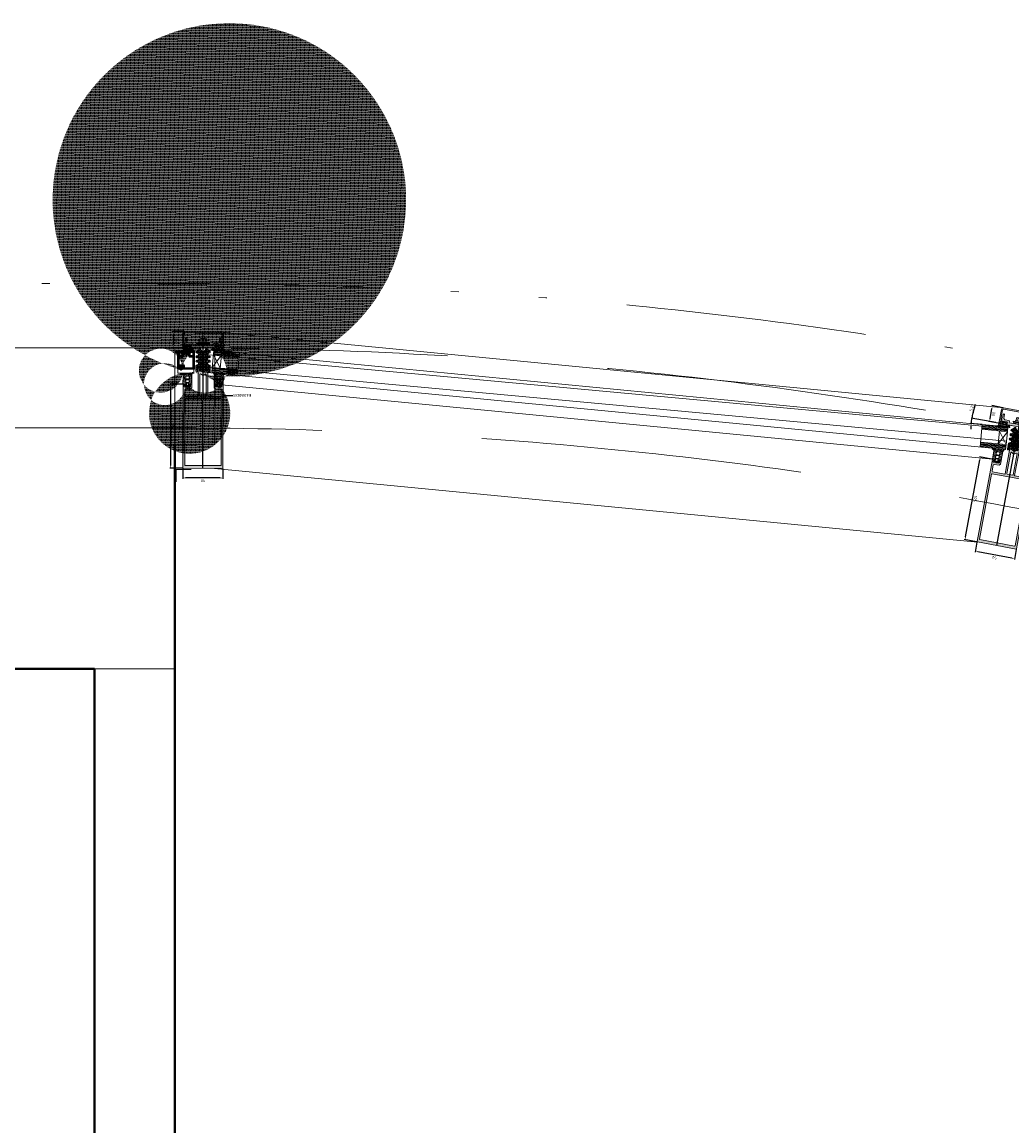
# Model space of a CAD drawing. Header units: metres. Extents: x -115250 to 1551995, y -140807 to 374743.
# Tile 85 of 205: x 111086 to 112320, y 79089 to 80466. Entities that reach past the tile are written whole.
import ezdxf
from ezdxf.enums import TextEntityAlignment as Align

# ---------------------------------------------------------------- set-up
doc = ezdxf.new("R2010")
doc.units = ezdxf.units.M
doc.header["$LTSCALE"] = 100
doc.header["$PDMODE"] = 3
doc.header["$PDSIZE"] = 150
for name, pattern in [('0103aDVOJČERCHOVANÁ', [6.2, 3, -1, 0.1, -1, 0.1, -1]), ('DIVIDE', [5.3, 2, -1, 0.15, -1, 0.15, -1]), ('{ Wide Dash }', [12, 4, -2, 4, -2])]:
    doc.linetypes.add(name, pattern=pattern)
doc.layers.get('Defpoints').update_dxf_attribs({"lineweight": 9})
for name, color, linetype, lineweight in [('010-pomocna', 30, 'Continuous', 15), ('910-dvere', 7, 'Continuous', 15), ('910-tenka', 4, 'Continuous', 15), ('910-tlusta', 6, 'Continuous', 40), ('MB-inne', 251, 'Continuous', 9), ('MB-kreskowanie', 251, 'Continuous', 9), ('MB-profile', 7, 'Continuous', 9), ('MB-szyby', 251, 'Continuous', 9), ('MB-urwania', 251, 'DIVIDE', 9), ('MB-uszczelki_tworzywa', 251, 'Continuous', 9)]:
    doc.layers.add(name, color=color, linetype=linetype, lineweight=lineweight)
doc.layers.add('910-srafa', color=8, linetype='Continuous', lineweight=9, transparency=0.5)
doc.styles.add('ARIALCE', font='arial.ttf', dxfattribs={"width": 0.8})
doc.styles.get("Standard").update_dxf_attribs({"font": 'isocpeur.ttf'})
doc.dimstyles.new('AM_ISO$0', dxfattribs={"dimtxt": 3.5, "dimasz": 3.5, "dimexe": 1, "dimexo": 1, "dimgap": 1.5, "dimtad": 1, "dimdsep": 46, "dimtxsty": 'Standard', "dimcen": 0, "dimclrd": 256, "dimclre": 256, "dimclrt": 256, "dimadec": 0, "dimazin": 2, "dimtp": 0.1, "dimtm": 0.1, "dimtfac": 0.71, "dimtmove": 0, "dimatfit": 3, "dimfxl": 1, "dimlwd": -1, "dimlwe": -1, "dimarcsym": 1})
doc.dimstyles.new('AM_ISO$2', dxfattribs={"dimtxt": 3.5, "dimasz": 3.5, "dimexe": 1, "dimexo": 1, "dimgap": 1.5, "dimtad": 1, "dimdsep": 46, "dimtxsty": 'Standard', "dimcen": 0, "dimclrd": 256, "dimclre": 256, "dimclrt": 256, "dimadec": 0, "dimazin": 2, "dimtp": 0.1, "dimtm": 0.1, "dimtfac": 0.71, "dimtmove": 0, "dimatfit": 3, "dimfxl": 1, "dimlwd": -1, "dimlwe": -1, "dimarcsym": 1})

# ---------------------------------------------------------------- blocks, each defined once
blk = doc.blocks.new('K430483X')
at = {"layer": 'MB-kreskowanie'}
h = blk.add_hatch(color=0, dxfattribs=at)
h.paths.add_polyline_path([(-24.5, 0, 0.414214), (-25, -0.5), (-25, -104.7), (-24.7, -105), (-22.5, -105), (-22, -104.5), (-22, -104), (-23.5, -104), (-23.5, -102), (-23, -101.5), (-19.8, -101.5), (-19.5, -101.2), (-19.2, -101.5), (-16, -101.5), (-15.5, -102), (-15.5, -104), (-17, -104), (-17, -104.5), (-16.5, -105), (-14.3, -105), (-14, -104.7), (-14, -100.5), (-15.5, -99), (-21.6, -99), (-22.6, -98), (-22.6, -90), (-22.1, -89.5), (-6.5, -89.5), (-6, -90), (-6, -124.7), (-5.7, -125), (-4, -125), (-3.5, -124.5), (-3.5, -123.5), (-4.5, -123.5), (-4.5, -121.5), (-4, -121), (-2.8, -121), (0, -119.4), (2.8, -121), (4, -121), (4.5, -121.5), (4.5, -123.5), (3.5, -123.5), (3.5, -124.5), (4, -125), (5.7, -125), (6, -124.7), (6, -90), (6.5, -89.5), (22.1, -89.5), (22.6, -90), (22.6, -98), (21.6, -99), (15.5, -99), (14, -100.5), (14, -104.7), (14.3, -105), (16.5, -105), (17, -104.5), (17, -104), (15.5, -104), (15.5, -102), (16, -101.5), (19.3, -101.5), (19.5, -101.2), (19.8, -101.5), (23, -101.5), (23.5, -102), (23.5, -104), (22, -104), (22, -104.5), (22.5, -105), (24.7, -105), (25, -104.7), (25, -0.5, 0.414214), (24.5, 0)])
h.paths.add_polyline_path([(22.1, -3.5, -0.414214), (22.6, -4), (22.6, -86.5, -0.414214), (22.1, -87), (-22.1, -87, -0.414214), (-22.6, -86.5), (-22.6, -4, -0.414214), (-22.1, -3.5)], flags=16)
h.paths.add_polyline_path([(3.5, -90), (4, -90.5), (4, -117.4), (3.3, -117.8), (0.8, -116.4), (-0.8, -116.4), (-3.2, -117.8), (-4, -117.4), (-4, -90.5), (-3.5, -90)], flags=16)
at = {"layer": 'MB-profile', "color": 0}
for points in [[(22.1, -89.5), (22.6, -90), (22.6, -98), (21.6, -99), (15.5, -99), (14, -100.5), (14, -104.7), (14.3, -105), (16.5, -105), (17, -104.5), (17, -104), (15.5, -104), (15.5, -102), (16, -101.5), (19.3, -101.5), (19.5, -101.2), (19.8, -101.5), (23, -101.5), (23.5, -102), (23.5, -104), (22, -104), (22, -104.5), (22.5, -105), (24.7, -105), (25, -104.7), (25, -0.5, 0.414214), (24.5, 0), (-24.5, 0, 0.414214), (-25, -0.5), (-25, -104.7), (-24.7, -105), (-22.5, -105), (-22, -104.5), (-22, -104), (-23.5, -104), (-23.5, -102), (-23, -101.5), (-19.8, -101.5), (-19.5, -101.2), (-19.2, -101.5), (-16, -101.5), (-15.5, -102), (-15.5, -104), (-17, -104), (-17, -104.5), (-16.5, -105), (-14.3, -105), (-14, -104.7), (-14, -100.5), (-15.5, -99), (-21.6, -99), (-22.6, -98), (-22.6, -90), (-22.1, -89.5), (-6.5, -89.5), (-6, -90), (-6, -124.7), (-5.7, -125), (-4, -125), (-3.5, -124.5), (-3.5, -123.5), (-4.5, -123.5), (-4.5, -121.5), (-4, -121), (-2.8, -121), (0, -119.4), (2.8, -121), (4, -121), (4.5, -121.5), (4.5, -123.5), (3.5, -123.5), (3.5, -124.5), (4, -125), (5.7, -125), (6, -124.7), (6, -90), (6.5, -89.5)], [(22.6, -86.5), (22.6, -4, 0.414214), (22.1, -3.5), (-22.1, -3.5, 0.414214), (-22.6, -4), (-22.6, -86.5, 0.414214), (-22.1, -87), (22.1, -87, 0.414214)]]:
    blk.add_lwpolyline(points, format="xyb", close=True, dxfattribs=at)
blk.add_lwpolyline([(3.5, -90), (-3.5, -90), (-4, -90.5), (-4, -117.4), (-3.2, -117.8), (-0.8, -116.4), (0.8, -116.4), (3.3, -117.8), (4, -117.4), (4, -90.5)], close=True, dxfattribs=at)
blk = doc.blocks.new('*D96')
at = {"linetype": 'ByBlock', "transparency": 16777216}
for p, q in [((33894.6, -25080.2), (33894.6, -25067.7)), ((33898.1, -25068.7), (33941.1, -25068.7)), ((33944.6, -25080.2), (33944.6, -25067.7))]:
    blk.add_line(p, q, dxfattribs=at)
at = {"transparency": 16777216}
for points in [[(33898.1, -25068.2), (33898.1, -25069.3), (33894.6, -25068.7)], [(33941.1, -25068.2), (33941.1, -25069.3), (33944.6, -25068.7)]]:
    blk.add_solid(points, dxfattribs=at)
at = {"layer": 'Defpoints', "color": 0, "transparency": 16777216}
for p in [(33944.6, -25068.7), (33894.6, -25081.2), (33944.6, -25081.2)]:
    blk.add_point(p, dxfattribs=at)
at = {"transparency": 16777216, "insert": (33919.6, -25065.4), "char_height": 3.5, "attachment_point": 5}
blk.add_mtext('50', dxfattribs=at)
blk = doc.blocks.new('*D97')
at = {"linetype": 'ByBlock', "transparency": 16777216}
for p, q in [((33945.1, -25080.7), (33960.7, -25080.7)), ((33959.7, -25084.2), (33959.7, -25182.2)), ((33945.3, -25185.7), (33960.7, -25185.7))]:
    blk.add_line(p, q, dxfattribs=at)
at = {"transparency": 16777216}
for points in [[(33959.2, -25084.2), (33960.3, -25084.2), (33959.7, -25080.7)], [(33959.2, -25182.2), (33960.3, -25182.2), (33959.7, -25185.7)]]:
    blk.add_solid(points, dxfattribs=at)
at = {"layer": 'Defpoints', "color": 0, "transparency": 16777216}
for p in [(33944.1, -25080.7), (33944.3, -25185.7), (33959.7, -25185.7)]:
    blk.add_point(p, dxfattribs=at)
at = {"transparency": 16777216, "insert": (33956.5, -25133.2), "char_height": 3.5, "attachment_point": 5, "rotation": 90}
blk.add_mtext('105', dxfattribs=at)
blk = doc.blocks.new('121036')
at = {"layer": 'MB-kreskowanie'}
h = blk.add_hatch(dxfattribs=at)
h.set_pattern_fill('HEX', color=256, scale=0.2, style=0)
h.set_pattern_definition([(0, (-5311.291, 773.0537), (0, 1.09985226), [0.635, -1.27]), (120, (-5311.291, 773.0537), (-0.9525, -0.54992613), [0.635, -1.27]), (60, (-5310.656, 773.0537), (-0.9525, 0.54992613), [0.635, -1.27])])
edge = h.paths.add_edge_path()
edge.add_arc((-4.2, -28.6), 1, 231.3402, 325)
edge.add_line((-3.4, -29.2), (-0.2, -24.6))
edge.add_line((-0.2, -24.6), (-0.2, -11.6))
edge.add_line((-0.2, -11.6), (0.2, -11.6))
edge.add_line((0.2, -11.6), (0.2, -24.6))
edge.add_line((0.2, -24.6), (3.4, -29.2))
edge.add_arc((4.3, -28.6), 1, 215, 308.6598)
edge.add_line((4.9, -29.4), (8.6, -26.4))
edge.add_arc((8, -25.6), 1, 308.6598, 430.6737)
edge.add_line((8.3, -24.7), (6.5, -24))
edge.add_arc((7, -22.6), 1.5, 90, 250.6737, ccw=False)
edge.add_line((7, -21.1), (7.7, -21.1))
edge.add_arc((7.7, -19.8), 1.3, 270, 450)
edge.add_line((7.7, -18.5), (7, -18.5))
edge.add_arc((7, -17), 1.5, 90, 270, ccw=False)
edge.add_line((7, -15.5), (7.7, -15.5))
edge.add_arc((7.7, -14.2), 1.3, 270, 450)
edge.add_line((7.7, -12.9), (7, -12.9))
edge.add_arc((7, -11.4), 1.5, 109.3263, 270, ccw=False)
edge.add_line((6.5, -10), (8.3, -9.3))
edge.add_arc((8, -8.4), 1, 289.3263, 360)
edge.add_line((9, -8.4), (9, -1.6))
edge.add_arc((8, -1.6), 1, 0, 150)
edge.add_line((7.1, -1.1), (6.3, -2.5))
edge.add_arc((7.2, -3), 1, 150, 180)
edge.add_line((6.2, -3), (6.2, -5))
edge.add_arc((4.8, -4.9), 1.35, 186.3188, 357.7956, ccw=False)
edge.add_line((3.5, -5.1), (3.5, -4.1))
edge.add_arc((4, -4.3), 0.548, 100.3991, 154.1408, ccw=False)
edge.add_arc((3.9, -3.5), 0.3, 270, 360)
edge.add_line((4.2, -3.5), (4.2, -3.3))
edge.add_arc((3.2, -3.3), 1, 360, 420)
edge.add_line((3.7, -2.4), (1, -0.9))
edge.add_arc((0, -2.6), 2, 60, 120)
edge.add_line((-1, -0.9), (-3.7, -2.4))
edge.add_arc((-3.2, -3.3), 1, 120, 180)
edge.add_line((-4.2, -3.3), (-4.2, -3.5))
edge.add_arc((-3.9, -3.5), 0.3, 180, 270)
edge.add_arc((-4, -4.4), 0.596, 28.4724, 78.6109, ccw=False)
edge.add_line((-3.5, -4.1), (-3.5, -5.1))
edge.add_arc((-4.8, -4.9), 1.36, 182.4037, 353.3725, ccw=False)
edge.add_line((-6.2, -5), (-6.2, -3))
edge.add_arc((-7.2, -3), 1, 0, 30)
edge.add_line((-6.3, -2.5), (-7.1, -1.1))
edge.add_arc((-8, -1.6), 1, 30, 180)
edge.add_line((-9, -1.6), (-9, -8.4))
edge.add_arc((-8, -8.4), 1, 180, 250.6737)
edge.add_line((-8.3, -9.3), (-6.5, -10))
edge.add_arc((-7, -11.4), 1.5, -90, 70.6737, ccw=False)
edge.add_line((-7, -12.9), (-7.7, -12.9))
edge.add_arc((-7.7, -14.2), 1.3, 90, 270)
edge.add_line((-7.7, -15.5), (-7, -15.5))
edge.add_arc((-7, -17), 1.5, -90, 90, ccw=False)
edge.add_line((-7, -18.5), (-7.7, -18.5))
edge.add_arc((-7.7, -19.8), 1.3, 90, 270)
edge.add_line((-7.7, -21.1), (-7, -21.1))
edge.add_arc((-7, -22.6), 1.5, -70.6737, 90, ccw=False)
edge.add_line((-6.5, -24), (-8.3, -24.7))
edge.add_arc((-8, -25.6), 1, 109.3263, 231.3402)
edge.add_line((-8.6, -26.4), (-4.9, -29.4))
at = {"layer": 'MB-uszczelki_tworzywa'}
blk.add_lwpolyline([(-4.9, -29.4, 0.433049), (-3.4, -29.2), (-0.2, -24.6), (-0.2, -11.6), (0.2, -11.6), (0.2, -24.6), (3.4, -29.2, 0.433049), (4.9, -29.4), (8.6, -26.4, 0.589127), (8.3, -24.7), (6.5, -24, -0.844121), (7, -21.1), (7.7, -21.1, 1), (7.7, -18.5), (7, -18.5, -1), (7, -15.5), (7.7, -15.5, 1), (7.7, -12.9), (7, -12.9, -0.844121), (6.5, -10), (8.3, -9.3, 0.318534), (9, -8.4), (9, -1.6, 0.767327), (7.1, -1.1), (6.3, -2.5, 0.131652), (6.2, -3), (6.2, -5, -0.928256), (3.5, -5.1), (3.5, -4.1, -0.238887), (3.9, -3.8, 0.414214), (4.2, -3.5), (4.2, -3.3, 0.267949), (3.7, -2.4), (1, -0.9, 0.267949), (-1, -0.9), (-3.7, -2.4, 0.267949), (-4.2, -3.3), (-4.2, -3.5, 0.414214), (-3.9, -3.8, -0.222329), (-3.5, -4.1), (-3.5, -5.1, -0.924138), (-6.2, -5), (-6.2, -3, 0.131652), (-6.3, -2.5), (-7.1, -1.1, 0.767327), (-9, -1.6), (-9, -8.4, 0.318534), (-8.3, -9.3), (-6.5, -10, -0.844121), (-7, -12.9), (-7.7, -12.9, 1), (-7.7, -15.5), (-7, -15.5, -1), (-7, -18.5), (-7.7, -18.5, 1), (-7.7, -21.1), (-7, -21.1, -0.844121), (-6.5, -24), (-8.3, -24.7, 0.589127), (-8.6, -26.4)], format="xyb", close=True, dxfattribs=at)
blk = doc.blocks.new('K417890X')
at = {"layer": 'MB-kreskowanie'}
blk.add_hatch(color=0, dxfattribs=at).paths.add_polyline_path([(-12.3, -3), (-0.3, -3), (0, -2.8), (0.2, -3), (12.3, -3), (12.8, -3.5), (12.8, -5), (13.3, -5.5), (18.9, -5.5), (20.4, -7), (20.4, -12), (20.9, -12.5), (21.4, -12.5), (21.9, -12), (21.9, -9.3), (22.9, -5.6), (22.7, -5.2), (22.3, -5.1), (22.2, -4.8), (23.7, -0.3), (23.5, 0), (21.3, 0), (20.8, -0.5), (20.8, -1), (21.9, -1), (21.2, -3.2), (20.7, -3.5), (15.3, -3.5), (14.8, -3), (14.8, -1), (15.8, -1), (15.8, -0.5), (15.3, 0), (0, 0), (-15.3, 0), (-15.8, -0.5), (-15.8, -1), (-14.8, -1), (-14.8, -3), (-15.3, -3.5), (-20.7, -3.5), (-21.2, -3.2), (-21.9, -1), (-20.8, -1), (-20.8, -0.5), (-21.3, 0), (-23.5, 0), (-23.7, -0.3), (-22.2, -4.8), (-22.3, -5.1), (-22.7, -5.2), (-22.9, -5.6), (-21.9, -9.3), (-21.9, -12), (-21.4, -12.5), (-20.9, -12.5), (-20.4, -12), (-20.4, -7), (-18.9, -5.5), (-13.3, -5.5), (-12.8, -5), (-12.8, -3.5)])
at = {"layer": 'MB-profile'}
blk.add_lwpolyline([(0, -2.8), (0.2, -3), (12.3, -3), (12.8, -3.5), (12.8, -5), (13.3, -5.5), (18.9, -5.5), (20.4, -7), (20.4, -12), (20.9, -12.5), (21.4, -12.5), (21.9, -12), (21.9, -9.3), (22.9, -5.6), (22.7, -5.2), (22.3, -5.1), (22.2, -4.8), (23.7, -0.3), (23.5, 0), (21.3, 0), (20.8, -0.5), (20.8, -1), (21.9, -1), (21.2, -3.2), (20.7, -3.5), (15.3, -3.5), (14.8, -3), (14.8, -1), (15.8, -1), (15.8, -0.5), (15.3, 0), (0, 0), (-15.3, 0), (-15.8, -0.5), (-15.8, -1), (-14.8, -1), (-14.8, -3), (-15.3, -3.5), (-20.7, -3.5), (-21.2, -3.2), (-21.9, -1), (-20.8, -1), (-20.8, -0.5), (-21.3, 0), (-23.5, 0), (-23.7, -0.3), (-22.2, -4.8), (-22.3, -5.1), (-22.7, -5.2), (-22.9, -5.6), (-21.9, -9.3), (-21.9, -12), (-21.4, -12.5), (-20.9, -12.5), (-20.4, -12), (-20.4, -7), (-18.9, -5.5), (-13.3, -5.5), (-12.8, -5), (-12.8, -3.5), (-12.3, -3), (-0.3, -3)], close=True, dxfattribs=at)
blk = doc.blocks.new('K417892X')
at = {"layer": 'MB-kreskowanie'}
blk.add_hatch(color=0, dxfattribs=at).paths.add_polyline_path([(-22.9, -15.6), (-23.9, -14.6), (-23.9, -2.3), (-22.8, -1.9), (-22.7, -1.7), (-24.4, 2.4), (-24.8, 2.8), (-25.3, 2.8), (-25.3, -14.7, 0.414214), (-22.8, -17.2), (22.8, -17.2, 0.414214), (25.3, -14.7), (25.3, 2.8), (24.8, 2.8), (24.4, 2.4), (22.7, -1.7), (22.8, -1.9), (23.9, -2.3), (23.9, -14.6), (22.9, -15.6), (0, -15.4)])
at = {"layer": 'MB-profile'}
blk.add_lwpolyline([(24.8, 2.8), (24.4, 2.4), (22.7, -1.7), (22.8, -1.9), (23.9, -2.3), (23.9, -14.6), (22.9, -15.6), (0, -15.4), (-22.9, -15.6), (-23.9, -14.6), (-23.9, -2.3), (-22.8, -1.9), (-22.7, -1.7), (-24.4, 2.4), (-24.8, 2.8), (-25.3, 2.8), (-25.3, -14.7, 0.414214), (-22.8, -17.2), (22.8, -17.2, 0.414214), (25.3, -14.7), (25.3, 2.8)], format="xyb", close=True, dxfattribs=at)
blk = doc.blocks.new('80371213')
at = {"layer": 'MB-kreskowanie'}
h = blk.add_hatch(dxfattribs=at)
h.set_pattern_fill('DOTS', color=8, scale=0.3, angle=45, style=0)
h.set_pattern_definition([(45, (-378.0382, 146.64195), (-0.1683798, 0.5051394), [0, -0.47625])])
h.paths.add_polyline_path([(7.1, -0.2), (-6.9, -0.2), (-6.9, -2.2), (7.1, -2.2)])
at = {"layer": 'MB-inne'}
for p, q in [((-4.7, -7.7), (-4.7, -4.2)), ((-3.7, -8.3), (3.8, -8.3)), ((-2.7, -4.2), (-2.7, -7.7)), ((2.8, -7.7), (2.8, -4.2)), ((4.8, -7.7), (4.8, -4.2))]:
    blk.add_line(p, q, dxfattribs=at)
for points in [[(-7.9, -2.2), (8.1, -2.2), (8.1, -3.2), (-7.9, -3.2)], [(-6.9, -0.2), (7.1, -0.2), (7.1, -2.2), (-6.9, -2.2)]]:
    blk.add_lwpolyline(points, close=True, dxfattribs=at)
blk.add_lwpolyline([(-5.4, -3.2), (-5.4, -4.2), (5.6, -4.2), (5.6, -3.2)], dxfattribs=at)
for centre, radius, start, end in [((-3.7, -7.1), 1.13, 208.0725, 331.9275), ((0.1, -1.7), 6.6, 245.384, 294.616), ((3.8, -7.1), 1.13, 208.0725, 331.9275)]:
    blk.add_arc(centre, radius, start, end, dxfattribs=at)
blk = doc.blocks.new('120492(7.5st)')
at = {"layer": 'MB-kreskowanie'}
h = blk.add_hatch(dxfattribs=at)
h.set_pattern_fill('DOTS', color=256, scale=0.3, angle=45, style=0)
h.set_pattern_definition([(135, (841.39887, -410.57233), (0.1683798, 0.5051394), [0, -0.47625])])
edge = h.paths.add_edge_path()
edge.add_arc((4.5, 3), 2, 471.9383, 507.2552, ccw=False)
edge.add_line((3.7, 4.9), (4.7, 5.3))
edge.add_arc((4.9, 5), 0.3, 304.6831, 471.9383, ccw=False)
edge.add_line((5, 4.7), (4.1, 4.1))
edge.add_arc((4.4, 3.7), 0.5, 484.6831, 520)
edge.add_line((3.9, 3.9), (2.9, 1))
edge.add_line((2.9, 1), (-1, 1))
edge.add_line((-1, 1), (-1, -0.3))
edge.add_line((-1, -0.3), (-0.4, -0.3))
edge.add_arc((-0.9, -0.4), 0.5, 310, 368.5012, ccw=False)
edge.add_line((-0.5, -0.8), (-1.7, -1.7))
edge.add_line((-1.7, -1.7), (-1.7, -1.7))
edge.add_line((-1.7, -1.7), (-5.5, -1.7))
edge.add_line((-5.5, -1.7), (-5.5, -1.7))
edge.add_line((-5.5, -1.7), (-6.6, -0.8))
edge.add_arc((-6.3, -0.4), 0.5, 171.4988, 230, ccw=False)
edge.add_line((-6.8, -0.3), (-6.2, -0.3))
edge.add_line((-6.2, -0.3), (-6.2, 1))
edge.add_line((-6.2, 1), (-9.8, 1))
edge.add_arc((-9.8, 1.3), 0.3, 200, 270, ccw=False)
edge.add_line((-10.1, 1.2), (-11, 3.6))
edge.add_arc((-10.7, 3.7), 0.3, 45.1475, 200, ccw=False)
edge.add_line((-10.5, 3.9), (-9.2, 2.6))
edge.add_arc((-8.9, 2.8), 0.3, 225.1475, 270)
edge.add_line((-8.9, 2.5), (-7, 2.5))
edge.add_arc((-7, 2.7), 0.166, 257.9366, 470.4433)
edge.add_line((-7, 2.8), (-7.3, 2.7))
edge.add_arc((-7.7, 3.6), 1, 259.9441, 290.4433, ccw=False)
edge.add_line((-7.8, 2.7), (-9, 2.9))
edge.add_arc((-9, 3.2), 0.3, 93.7151, 259.9441, ccw=False)
edge.add_line((-9, 3.5), (-7.2, 3.6))
edge.add_arc((-7.1, 1.6), 2, 410.4406, 453.7151, ccw=False)
edge.add_arc((-5.6, 3.4), 0.3, 230.4406, 293.6691)
edge.add_line((-5.5, 3.1), (-2.8, 4.3))
edge.add_arc((-2.6, 3.8), 0.5, 411.383, 473.6691, ccw=False)
edge.add_line((-2.3, 4.2), (-0.9, 3.1))
edge.add_arc((-0.7, 3.3), 0.3, 231.383, 323.3293)
edge.add_line((-0.5, 3.1), (0.1, 3.9))
edge.add_arc((1.8, 2.8), 2, 463.7728, 504.7556, ccw=False)
edge.add_line((1.3, 4.7), (2.4, 5))
edge.add_arc((2.4, 4.7), 0.3, 297.7571, 463.7728, ccw=False)
edge.add_line((2.6, 4.4), (1.4, 3.8))
edge.add_arc((1.6, 3.4), 0.5, 477.7571, 517.3135)
edge.add_line((1.2, 3.6), (1.1, 3.3))
edge.add_arc((1.2, 3.2), 0.2, 517.3135, 630)
edge.add_line((1.2, 3), (2, 3))
edge.add_arc((2, 3.1), 0.1, 270, 327.2552)
edge.add_line((2.1, 3), (2.8, 4.1))
edge = h.paths.add_edge_path(flags=16)
edge.add_arc((-4.6, 0.8), 0.5, 450, 540)
edge.add_line((-5.1, 0.8), (-5.1, -0.2))
edge.add_arc((-4.6, -0.2), 0.5, 540, 630)
edge.add_line((-4.6, -0.7), (-2.6, -0.7))
edge.add_arc((-2.6, -0.2), 0.5, 270, 360)
edge.add_line((-2.1, -0.2), (-2.1, 0.8))
edge.add_arc((-2.6, 0.8), 0.5, 360, 450)
edge.add_line((-2.6, 1.3), (-4.6, 1.3))
at = {"layer": 'MB-uszczelki_tworzywa'}
for points in [[(-9.2, 2.6, 0.198244), (-8.9, 2.5), (-7, 2.5, 1.333167), (-7, 2.8), (-7.3, 2.7, -0.133869), (-7.8, 2.7), (-9, 2.9, -0.886508), (-9, 3.5), (-7.2, 3.6, -0.191097), (-5.8, 3.1, 0.283106), (-5.5, 3.1), (-2.8, 4.3, -0.278669), (-2.3, 4.2), (-0.9, 3.1, 0.424198), (-0.5, 3.1), (0.1, 3.9, -0.180752), (1.3, 4.7), (2.4, 5, -0.884848), (2.6, 4.4), (1.4, 3.8, 0.174332), (1.2, 3.6), (1.1, 3.3, 0.535558), (1.2, 3), (2, 3, 0.255153), (2.1, 3), (2.8, 4.1, -0.15533), (3.7, 4.9), (4.7, 5.3, -0.894537), (5, 4.7), (4.1, 4.1, 0.15533), (3.9, 3.9), (2.9, 1), (-1.1, 1), (-1.1, -0.3), (-0.4, -0.3, -0.260952), (-0.5, -0.8), (-1.7, -1.7), (-1.7, -1.7), (-5.5, -1.7), (-5.5, -1.7), (-6.6, -0.8, -0.260952), (-6.8, -0.3), (-6.1, -0.3), (-6.1, 1), (-9.8, 1, -0.315299), (-10.1, 1.2), (-11, 3.6, -0.801527), (-10.5, 3.9)], [(-5.1, -0.2, 0.414214), (-4.6, -0.7), (-2.6, -0.7, 0.414214), (-2.1, -0.2), (-2.1, 0.8, 0.414214), (-2.6, 1.3), (-4.6, 1.3, 0.414214), (-5.1, 0.8)]]:
    blk.add_lwpolyline(points, format="xyb", close=True, dxfattribs=at)
blk = doc.blocks.new('*D98')
at = {"linetype": 'ByBlock', "transparency": 16777216}
for p, q in [((33948.7, -25231.2), (33980.1, -25231.2)), ((33965, -25225.8), (33979.8, -25224.5)), ((33978.8, -25238.2), (33977.7, -25249.4))]:
    blk.add_line(p, q, dxfattribs=at)
for start, end in [(7.9259, 10.6594), (0, 5.1924), (354.5314, 0), (354.533, 357.2665)]:
    blk.add_arc((33905.8, -25231.2), 73.4, start, end, dxfattribs=at)
at = {"transparency": 16777216}
for points in [[(33979, -25221), (33977.9, -25221.2), (33978.8, -25224.6)], [(33978.5, -25234.7), (33979.6, -25234.7), (33979.1, -25231.2)]]:
    blk.add_solid(points, dxfattribs=at)
at = {"layer": 'Defpoints', "color": 0, "transparency": 16777216}
for p in [(33931.3, -25228.9), (33942, -25231.2), (33947.7, -25231.2), (33964, -25225.9), (33979, -25226.8)]:
    blk.add_point(p, dxfattribs=at)
at = {"transparency": 16777216, "insert": (33981.5, -25244.1), "char_height": 3.5, "attachment_point": 5, "rotation": 264.5314}
blk.add_mtext('5.2°', dxfattribs=at)
blk = doc.blocks.new('*D99')
at = {"linetype": 'ByBlock', "transparency": 16777216}
for p, q in [((33945.9, -25231.2), (33957.6, -25231.2)), ((33956.6, -25234.7), (33956.6, -25247.7)), ((33943.4, -25251.2), (33957.6, -25251.2))]:
    blk.add_line(p, q, dxfattribs=at)
at = {"transparency": 16777216}
for points in [[(33956, -25234.7), (33957.2, -25234.7), (33956.6, -25231.2)], [(33956, -25247.7), (33957.2, -25247.7), (33956.6, -25251.2)]]:
    blk.add_solid(points, dxfattribs=at)
at = {"layer": 'Defpoints', "color": 0, "transparency": 16777216}
for p in [(33944.9, -25231.2), (33942.4, -25251.2), (33956.6, -25251.2)]:
    blk.add_point(p, dxfattribs=at)
at = {"transparency": 16777216, "insert": (33953.3, -25241.2), "char_height": 3.5, "attachment_point": 5, "rotation": 90}
blk.add_mtext('20', dxfattribs=at)
blk = doc.blocks.new('szyba')
at = {"layer": 'MB-kreskowanie', "linetype": 'Continuous'}
for p, q in [((11, 4.403924), (43, 4.403924)), ((11, 3.403924), (43, 3.403924)), ((11, 2.403924), (43, 2.403924)), ((11, 1.403924), (43, 1.403924)), ((11, 0.403924), (43, 0.403924)), ((11, -17.596076), (43, -17.596076)), ((11, -18.596076), (43, -18.596076)), ((11, -19.596076), (43, -19.596076)), ((11, -20.596076), (43, -20.596076)), ((11, -21.596076), (43, -21.596076))]:
    blk.add_line(p, q, dxfattribs=at)
at = {"layer": 'MB-szyby'}
for p, q in [((11, 5.403924), (43, 5.403924)), ((11, 5.403924), (11, -0.596076)), ((11, -0.596076), (43, -0.596076)), ((11, -0.596076), (11, -16.596076)), ((11, -0.596076), (21, -16.596076)), ((21, -0.596076), (11, -16.596076)), ((21, -0.596076), (21, -16.596076)), ((11, -16.596076), (43, -16.596076)), ((11, -16.596076), (11, -22.596076)), ((11, -22.596076), (43, -22.596076))]:
    blk.add_line(p, q, dxfattribs=at)
at = {"layer": 'MB-urwania', "ltscale": 1.5}
blk.add_line((43, 5.403924), (43, -22.596076), dxfattribs=at)
blk = doc.blocks.new('120594(7.5st)')
at = {"layer": 'MB-kreskowanie'}
h = blk.add_hatch(dxfattribs=at)
h.set_pattern_fill('DOTS', color=256, scale=0.3, angle=45, style=0)
h.set_pattern_definition([(45, (-4392.1803, -1656.7556), (-0.1683798, 0.505139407), [0, -0.47625])])
h.paths.add_polyline_path([(1.5, -1.3, 0.394208), (1.2, -1), (-1, -1, 0.267949), (-1.1, -1.1, -0.783902), (-1.5, -1), (-1.5, 0.2), (-1.2, 0.3, 0.517698), (-1, 0.6), (-1.8, 1.7, 0.244698), (-2, 1.8), (-2.4, 1.8, 0.117863), (-2.6, 1.8, -0.255673), (-5.4, 1.8, 0.117863), (-5.6, 1.8), (-6, 1.8, 0.244698), (-6.2, 1.7), (-7, 0.6, 0.520567), (-6.9, 0.3), (-6.5, 0.2), (-6.5, -1, -0.776911), (-6.9, -1.1, 0.263639), (-7.1, -1), (-9.2, -1, 0.392825), (-9.5, -1.3), (-9.5, -12.5), (-10.8, -15.2, 0.003026), (-10.8, -15.2, 0.966978), (-10.3, -15.5), (-8, -12.4, -0.732469), (-7.4, -12.6, -0.110165), (-7.7, -14.7, 0.939092), (-7, -15.1, 0.040491), (-6.2, -12.9, -0.554094), (-5.7, -12.9), (-4.5, -14.6, 0.228905), (-3.8, -14.8), (-3.8, -14.8, 0.203777), (-3.3, -14.5), (-2.2, -12.9, -0.596085), (-1.7, -12.9, 0.278871), (0.6, -14.2, 0.810586), (0.7, -13.8, -0.317445), (-0.5, -12.4, -0.759741), (0, -12.3), (0.3, -12.7, 0.149193), (1.2, -13.5), (1.4, -13.6, 0.097787), (2.4, -13.9), (3.9, -13.8, 0.919891), (3.9, -13.3), (2.7, -13, -0.340452), (1.5, -11.4)])
h.paths.add_polyline_path([(-2, -6, -0.414214), (-2.5, -6.5), (-5.5, -6.5, -0.414214), (-6, -6), (-6, -3.5, -0.414214), (-5.5, -3), (-2.5, -3, -0.414214), (-2, -3.5)], flags=16)
h.paths.add_polyline_path([(-2, -8), (-2, -10.5, -0.414214), (-2.5, -11), (-5.5, -11, -0.414214), (-6, -10.5), (-6, -8, -0.414214), (-5.5, -7.5), (-2.5, -7.5, -0.414214)], flags=16)
h.paths.add_polyline_path([(-2.7, -2), (-5.3, -2, -0.414214), (-5.5, -1.8), (-5.5, 0.7, -0.502247), (-5.2, 0.9, 0.136338), (-2.8, 0.9, -0.502247), (-2.5, 0.7), (-2.5, -1.8, -0.414214)], flags=16)
at = {"layer": 'MB-uszczelki_tworzywa'}
for points in [[(-10.8, -15.2, 0.974001), (-10.3, -15.5), (-8, -12.4, -0.732469), (-7.4, -12.6, -0.110075), (-7.7, -14.7, 0.996328), (-7, -15, 0.039688), (-6.2, -12.9, -0.554094), (-5.7, -12.9), (-4.5, -14.6, 0.483191), (-3.3, -14.5), (-2.2, -12.9, -0.596085), (-1.7, -12.9, 0.278871), (0.6, -14.2, 0.858665), (0.6, -13.8, -0.313067), (-0.5, -12.4, -0.759741), (0, -12.3), (0.3, -12.7, 0.149193), (1.2, -13.5), (1.4, -13.6, 0.097787), (2.4, -13.9), (3.9, -13.8, 0.925044), (3.9, -13.3), (2.7, -13, -0.340452), (1.5, -11.4), (1.5, -1.3, 0.394208), (1.2, -1), (-1, -1, 0.267949), (-1.1, -1.1, -0.783902), (-1.5, -1), (-1.5, 0.2), (-1.2, 0.3, 0.520567), (-1, 0.6), (-1.8, 1.7, 0.244698), (-2, 1.8), (-2.4, 1.8, 0.117863), (-2.6, 1.8, -0.255673), (-5.4, 1.8, 0.117863), (-5.6, 1.8), (-6, 1.8, 0.244698), (-6.2, 1.7), (-7, 0.6, 0.520567), (-6.9, 0.3), (-6.5, 0.2), (-6.5, -1, -0.751512), (-6.9, -1.1, 0.267949), (-7.1, -1), (-9.2, -1, 0.435931), (-9.5, -1.3), (-9.5, -12.5)], [(-2.5, -1.8), (-2.5, 0.7, 0.490314), (-2.8, 0.9, -0.137178), (-5.3, 0.9, 0.490314), (-5.5, 0.7), (-5.5, -1.8, 0.414214), (-5.3, -2), (-2.7, -2, 0.414214)], [(-2.5, -3), (-5.5, -3, 0.414214), (-6, -3.5), (-6, -6, 0.414214), (-5.5, -6.5), (-2.5, -6.5, 0.414214), (-2, -6), (-2, -3.5, 0.414214)], [(-2.5, -7.5), (-5.5, -7.5, 0.414214), (-6, -8), (-6, -10.5, 0.414214), (-5.5, -11), (-2.5, -11, 0.414214), (-2, -10.5), (-2, -8, 0.414214)]]:
    blk.add_lwpolyline(points, format="xyb", close=True, dxfattribs=at)
blk = doc.blocks.new('*D100')
at = {"linetype": 'ByBlock', "transparency": 16777216}
for p, q in [((33127.1, -24227), (33127.1, -24214.5)), ((33130.6, -24215.5), (33173.6, -24215.5)), ((33177.1, -24227), (33177.1, -24214.5))]:
    blk.add_line(p, q, dxfattribs=at)
at = {"transparency": 16777216}
for points in [[(33130.6, -24214.9), (33130.6, -24216.1), (33127.1, -24215.5)], [(33173.6, -24214.9), (33173.6, -24216.1), (33177.1, -24215.5)]]:
    blk.add_solid(points, dxfattribs=at)
at = {"layer": 'Defpoints', "color": 0, "transparency": 16777216}
for p in [(33177.1, -24215.5), (33127.1, -24228), (33177.1, -24228)]:
    blk.add_point(p, dxfattribs=at)
at = {"transparency": 16777216, "insert": (33152.1, -24212.2), "char_height": 3.5, "attachment_point": 5}
blk.add_mtext('50', dxfattribs=at)
blk = doc.blocks.new('*D101')
at = {"linetype": 'ByBlock', "transparency": 16777216}
for p, q in [((33177.6, -24227.5), (33193.3, -24227.5)), ((33192.3, -24231), (33192.3, -24329)), ((33177.8, -24332.5), (33193.3, -24332.5))]:
    blk.add_line(p, q, dxfattribs=at)
at = {"transparency": 16777216}
for points in [[(33191.7, -24231), (33192.9, -24231), (33192.3, -24227.5)], [(33191.7, -24329), (33192.9, -24329), (33192.3, -24332.5)]]:
    blk.add_solid(points, dxfattribs=at)
at = {"layer": 'Defpoints', "color": 0, "transparency": 16777216}
for p in [(33176.6, -24227.5), (33176.8, -24332.5), (33192.3, -24332.5)]:
    blk.add_point(p, dxfattribs=at)
at = {"transparency": 16777216, "insert": (33189, -24280), "char_height": 3.5, "attachment_point": 5, "rotation": 90}
blk.add_mtext('105', dxfattribs=at)
blk = doc.blocks.new('*D102')
at = {"linetype": 'ByBlock', "transparency": 16777216}
for p, q in [((33178.4, -24377.9), (33190.2, -24377.9)), ((33189.2, -24381.4), (33189.2, -24394.4)), ((33175.9, -24397.9), (33190.2, -24397.9))]:
    blk.add_line(p, q, dxfattribs=at)
at = {"transparency": 16777216}
for points in [[(33188.6, -24381.4), (33189.7, -24381.4), (33189.2, -24377.9)], [(33188.6, -24394.4), (33189.7, -24394.4), (33189.2, -24397.9)]]:
    blk.add_solid(points, dxfattribs=at)
at = {"layer": 'Defpoints', "color": 0, "transparency": 16777216}
for p in [(33177.4, -24377.9), (33174.9, -24397.9), (33189.2, -24397.9)]:
    blk.add_point(p, dxfattribs=at)
at = {"transparency": 16777216, "insert": (33185.9, -24387.9), "char_height": 3.5, "attachment_point": 5, "rotation": 90}
blk.add_mtext('20', dxfattribs=at)
blk = doc.blocks.new('009067')
at = {"layer": 'MB-kreskowanie'}
h = blk.add_hatch(dxfattribs=at)
h.set_pattern_fill('_U', color=256, angle=45, style=0, double=1, pattern_type=0)
h.set_pattern_definition([(45, (-2666.742, -2143.7428), (-0.70710678, 0.70710678), []), (135, (-2666.742, -2143.7428), (-0.70710678, -0.70710678), [])])
h.paths.add_polyline_path([(29.7, -2.6), (25.7, -2.6), (25.2, -2.1), (25.2, -0.1), (26.2, -0.1), (26.2, 0.4), (25.7, 0.9), (19.7, 0.9), (19.2, 0.4), (18.7, 0.9), (11.5, 0.9), (11, 0.4), (11, -19.6), (11.5, -20.1), (12.7, -20.1), (13.2, -19.6), (13.2, -18.8), (13.1, -18.6), (12.8, -18.2), (12.8, -17.9), (13.1, -17.6), (13.2, -17.4), (13.2, -16.6), (13.7, -16.1), (15.7, -16.1), (16.2, -16.6), (16.2, -19.6), (16.7, -20.1), (26.3, -20.1), (26.8, -19.6), (26.8, -16.6), (27.3, -16.1), (29.3, -16.1), (29.8, -16.6), (29.8, -17.4), (29.9, -17.6), (30.2, -17.9), (30.2, -18.2), (29.9, -18.6), (29.8, -18.8), (29.8, -19.6), (30.3, -20.1), (31.5, -20.1), (32, -19.6), (32, 0.4), (31.5, 0.9), (29.7, 0.9), (29.2, 0.4), (29.2, -0.1), (30.2, -0.1), (30.2, -2.1)])
h.paths.add_polyline_path([(29.5, -4.6), (30, -5.1), (30, -13.6), (29.5, -14.1), (25.8, -14.1), (24.8, -15.1), (24.8, -17.6), (24.3, -18.1), (18.7, -18.1), (18.2, -17.6), (18.2, -15.1), (17.2, -14.1), (13.5, -14.1), (13, -13.6), (13, -1.6), (13.5, -1.1), (22.9, -1.1), (23.4, -1.6), (23.4, -3.6), (24.4, -4.6)], flags=16)
at = {"layer": 'MB-uszczelki_tworzywa'}
for points in [[(19.2, 0.4), (19.7, 0.9), (25.7, 0.9), (26.2, 0.4), (26.2, -0.1), (25.2, -0.1), (25.2, -2.1), (25.7, -2.6), (29.7, -2.6), (30.2, -2.1), (30.2, -0.1), (29.2, -0.1), (29.2, 0.4), (29.7, 0.9), (31.5, 0.9), (32, 0.4), (32, -19.6), (31.5, -20.1), (30.3, -20.1), (29.8, -19.6), (29.8, -18.8), (29.9, -18.6), (30.2, -18.2), (30.2, -17.9), (29.9, -17.6), (29.8, -17.4), (29.8, -16.6), (29.3, -16.1), (27.3, -16.1), (26.8, -16.6), (26.8, -19.6), (26.3, -20.1), (16.7, -20.1), (16.2, -19.6), (16.2, -16.6), (15.7, -16.1), (13.7, -16.1), (13.2, -16.6), (13.2, -17.4), (13.1, -17.6), (12.8, -17.9), (12.8, -18.2), (13.1, -18.6), (13.2, -18.8), (13.2, -19.6), (12.7, -20.1), (11.5, -20.1), (11, -19.6), (11, 0.4), (11.5, 0.9), (18.7, 0.9)], [(13.5, -14.1), (17.2, -14.1), (18.2, -15.1), (18.2, -17.6), (18.7, -18.1), (24.3, -18.1), (24.8, -17.6), (24.8, -15.1), (25.8, -14.1), (29.5, -14.1), (30, -13.6), (30, -5.1), (29.5, -4.6), (24.4, -4.6), (23.4, -3.6), (23.4, -1.6), (22.9, -1.1), (13.5, -1.1), (13, -1.6), (13, -13.6)]]:
    blk.add_lwpolyline(points, close=True, dxfattribs=at)
blk = doc.blocks.new('120480')
at = {"layer": 'MB-kreskowanie'}
h = blk.add_hatch(dxfattribs=at)
h.set_pattern_fill('DOTS', color=256, scale=0.3, angle=44.9997, style=0)
h.set_pattern_definition([(135.000343, (6524.07027, -936.7422), (0.16837678, 0.505140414), [0, -0.47625])])
edge = h.paths.add_edge_path()
edge.add_line((10, 1.3), (10.1, 3.1))
edge.add_arc((11.3, 3.1), 1.2, 470, 537, ccw=False)
edge.add_line((10.9, 4.2), (11.5, 4.4))
edge.add_arc((11.4, 4.7), 0.3, 290, 450.9127)
edge.add_arc((11.5, 0), 5, 450.9127, 489.6721)
edge.add_arc((8, 4.2), 0.5, 205, 309.6721, ccw=False)
edge.add_line((7.5, 4), (7.2, 4.8))
edge.add_arc((6.8, 4.6), 0.4, 385, 515)
edge.add_line((6.4, 4.8), (6.1, 4))
edge.add_arc((5.7, 4.1), 0.4, 205, 335, ccw=False)
edge.add_line((5.3, 4), (5, 4.8))
edge.add_arc((4.6, 4.6), 0.4, 385, 515)
edge.add_line((4.2, 4.8), (3.9, 4))
edge.add_arc((3.5, 4.1), 0.4, 205, 335, ccw=False)
edge.add_line((3.1, 4), (2.8, 4.8))
edge.add_arc((2.4, 4.6), 0.4, 385, 515)
edge.add_line((2, 4.8), (1.7, 4))
edge.add_arc((1.3, 4.1), 0.4, 205, 335, ccw=False)
edge.add_line((0.9, 4), (0.6, 4.8))
edge.add_arc((0.2, 4.6), 0.4, 385, 515)
edge.add_line((-0.2, 4.8), (-0.4, 4.2))
edge.add_arc((-0.7, 4.3), 0.3, 213.8703, 335, ccw=False)
edge.add_arc((-2.6, 3), 2, 393.8703, 444.3914)
edge.add_arc((-2.5, 4.7), 0.3, 444.3914, 600.4615)
edge.add_arc((-3.2, 3.4), 1.2, 360, 420.4615, ccw=False)
edge.add_line((-2, 3.4), (-2, 1.3))
edge.add_arc((-1.7, 1.3), 0.3, 540, 630)
edge.add_line((-1.7, 1), (0.9, 1))
edge.add_arc((0.9, 0.9), 0.1, 360, 450, ccw=False)
edge.add_line((1, 0.9), (1, -0.2))
edge.add_line((1, -0.2), (0.6, -0.3))
edge.add_arc((0.7, -0.5), 0.2, 465, 575)
edge.add_line((0.5, -0.6), (1.3, -1.7))
edge.add_arc((1.5, -1.5), 0.3, 215, 270)
edge.add_line((1.5, -1.8), (1.8, -1.8))
edge.add_arc((1.8, -1.5), 0.3, 270, 296.888)
edge.add_arc((3.5, -4.8), 3.4, 423.112, 476.888, ccw=False)
edge.add_arc((5.2, -1.5), 0.3, 243.112, 270)
edge.add_line((5.2, -1.8), (5.5, -1.8))
edge.add_arc((5.5, -1.5), 0.3, 270, 325)
edge.add_line((5.7, -1.7), (6.5, -0.6))
edge.add_arc((6.3, -0.5), 0.2, 325, 435)
edge.add_line((6.4, -0.3), (6, -0.2))
edge.add_line((6, -0.2), (6, 0.9))
edge.add_arc((6.1, 0.9), 0.1, 450, 540, ccw=False)
edge.add_line((6.1, 1), (9.7, 1))
edge.add_arc((9.7, 1.3), 0.3, 270, 357)
edge = h.paths.add_edge_path(flags=16)
edge.add_arc((4.9, -0.7), 0.2, 255.5225, 360, ccw=False)
edge.add_arc((3.5, -6.1), 5.4, 435.5225, 464.4775)
edge.add_arc((2.1, -0.7), 0.2, 180, 284.4775, ccw=False)
edge.add_line((1.9, -0.7), (1.9, 1.3))
edge.add_arc((2.1, 1.3), 0.2, 90, 180, ccw=False)
edge.add_line((2.1, 1.5), (4.9, 1.5))
edge.add_arc((4.9, 1.3), 0.2, 360, 450, ccw=False)
edge.add_line((5.1, 1.3), (5.1, -0.7))
at = {"layer": 'MB-uszczelki_tworzywa'}
for points in [[(-1, 4.1, 0.583942), (-0.4, 4.2), (-0.2, 4.8, -0.63707), (0.6, 4.8), (0.9, 4, 0.63707), (1.7, 4), (2, 4.8, -0.63707), (2.8, 4.8), (3.1, 4, 0.63707), (3.9, 4), (4.2, 4.8, -0.63707), (5, 4.8), (5.3, 4, 0.63707), (6.1, 4), (6.4, 4.8, -0.63707), (7.2, 4.8), (7.5, 4, 0.491368), (8.3, 3.8, -0.170751), (11.4, 5, -0.845909), (11.5, 4.4), (10.9, 4.2, 0.300966), (10.1, 3.1), (10, 1), (6.1, 1, 0.414214), (6, 0.9), (6, -0.2), (6.4, -0.3, -0.520567), (6.5, -0.6), (5.7, -1.7, -0.244698), (5.5, -1.8), (5.2, -1.8, -0.117863), (5, -1.8, 0.239046), (2, -1.8, -0.117863), (1.8, -1.8), (1.5, -1.8, -0.244698), (1.3, -1.7), (0.5, -0.6, -0.520567), (0.6, -0.3), (1, -0.2), (1, 0.9, 0.414214), (0.9, 1), (-2, 1), (-2, 3.4, 0.270108), (-2.6, 4.4, -0.81029), (-2.4, 5, -0.224081)], [(1.9, 1.3, -0.414214), (2.1, 1.5), (4.9, 1.5, -0.414214), (5.1, 1.3), (5.1, -0.5, -0.490314), (4.8, -0.7, 0.127017), (2.1, -0.7, -0.490314), (1.9, -0.5)]]:
    blk.add_lwpolyline(points, format="xyb", close=True, dxfattribs=at)
blk = doc.blocks.new('120576')
at = {"layer": 'MB-kreskowanie'}
h = blk.add_hatch(dxfattribs=at)
h.set_pattern_fill('DOTS', color=256, scale=0.3, style=0)
h.set_pattern_definition([(0, (-2696.942, -2143.65837), (0.238125, 0.47625), [0, -0.47625])])
h.paths.add_polyline_path([(-4.5, 6, 14.159305), (-18.7, 5.5, 46.975247), (-0.5, 1, 16.153788), (-4.5, 6, 16.506679), (-4.5, -0.6, 16.506679)])
at = {"layer": 'MB-uszczelki_tworzywa'}
for points in [[(-0.5, 1), (-0.4, 1), (-0.1, 1), (1.3, 1), (1.3, 5.5, 0.414214), (0.8, 6), (-3.9, 6, 0.267949), (-4, 5.9, -0.57735), (-4.4, 5.9, 0.267949), (-4.5, 6), (-18.2, 6, 0.414214), (-18.7, 5.5), (-18.7, 1), (-4.8, 1), (-4.5, 1, 0.267949), (-4.4, 1.1, -0.767327), (-4, 1), (-4, -0.2), (-4.4, -0.3, 0.520567), (-4.5, -0.6), (-3.7, -1.7, 0.244698), (-3.5, -1.8), (-1.7, -1.8), (-1.5, -1.8, 0.244698), (-1.3, -1.7), (-0.5, -0.6, 0.520567), (-0.7, -0.3), (-1, -0.2), (-1, -0.2), (-1, 1, -0.767327), (-0.6, 1.1, 0.267949)], [(-3.3, -0.5, 0.414214), (-2.8, -1), (-2.3, -1, 0.414214), (-1.8, -0.5), (-1.8, 1.5, 0.414214), (-2.3, 2), (-2.8, 2, 0.414214), (-3.3, 1.5), (-3.3, 1.1)]]:
    blk.add_lwpolyline(points, format="xyb", close=True, dxfattribs=at)
blk = doc.blocks.new('sloupek')
for p, q in [((33919.557, -25080.735), (33919.557, -25251.205)), ((33895.208, -25171.829), (33882.327, -25171.829))]:
    blk.add_line(p, q)
for name, p in [('K430483X', (33919.557, -25080.735)), ('120594(7.5st)', (33943.063, -25184.735)), ('121036', (33919.557, -25200.139)), ('K417892X', (33919.557, -25233.955)), ('K417890X', (33919.557, -25231.205)), ('120492(7.5st)', (33941.433, -25232.2)), ('80371213', (33919.557, -25233.955))]:
    blk.add_blockref(name, p)
at = {"xscale": -1}
for name, p in [('120594(7.5st)', (33896.051, -25184.735)), ('120492(7.5st)', (33897.68, -25232.2))]:
    blk.add_blockref(name, p, dxfattribs=at)
at = {"xscale": -1, "rotation": 355.0013007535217}
blk.add_blockref('szyba', (33919.044, -25207.074), dxfattribs=at)
at = {"rotation": 4.998699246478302}
blk.add_blockref('szyba', (33920.07, -25207.074), dxfattribs=at)
at = {"style": 'ARIALCE'}
blk.add_text('K430483X', height=3.5, dxfattribs=at).set_placement((33859.554, -25171.802), align=Align.MIDDLE_LEFT)
dim = blk.add_linear_dim(base=(33944.557, -25068.735), p1=(33894.557, -25081.235), p2=(33944.557, -25081.235), dimstyle='AM_ISO$0')
dim.commit()
dim.dimension.update_dxf_attribs({"geometry": '*D96', "text_midpoint": (33919.557, -25065.448)})
dim = blk.add_linear_dim(base=(33959.743, -25185.735), p1=(33944.057, -25080.735), p2=(33944.257, -25185.735), angle=90, dimstyle='AM_ISO$0')
dim.commit()
dim.dimension.update_dxf_attribs({"geometry": '*D97', "text_midpoint": (33959.743, -25133.235), "dimtype": 128})
dim = blk.add_angular_dim_2l(base=(33979.009, -25226.775), line1=((33941.957, -25231.205), (33947.672, -25231.205)), line2=((33931.312, -25228.884), (33964.02, -25225.912)), dimstyle='AM_ISO$2', override={"dimadec": 1})
dim.commit()
dim.dimension.update_dxf_attribs({"geometry": '*D98', "text_midpoint": (33981.546, -25244.097)})
dim = blk.add_linear_dim(base=(33956.607, -25251.205), p1=(33944.857, -25231.205), p2=(33942.357, -25251.205), angle=90, dimstyle='AM_ISO$0')
dim.commit()
dim.dimension.update_dxf_attribs({"geometry": '*D99', "text_midpoint": (33953.32, -25241.205)})
blk = doc.blocks.new('sloupekcek')
for p, q in [((33152.113, -24227.473), (33152.113, -24397.943)), ((33127.764, -24318.567), (33114.883, -24318.567))]:
    blk.add_line(p, q)
blk.add_lwpolyline([(33163.106, -24373.968), (33163.106, -24371.968), (33186.869, -24371.968), (33186.869, -24373.968)], close=True)
for name, p in [('K430483X', (33152.113, -24227.473)), ('120576', (33182.142, -24351.968)), ('120594(7.5st)', (33175.619, -24331.473)), ('121036', (33152.113, -24346.877)), ('009067', (33151.869, -24351.884)), ('K417892X', (33152.113, -24380.693)), ('K417890X', (33152.113, -24377.943)), ('120480', (33166.669, -24378.961)), ('80371213', (33152.113, -24380.693))]:
    blk.add_blockref(name, p)
at = {"xscale": -1}
for name, p in [('120594(7.5st)', (33128.607, -24331.473)), ('120492(7.5st)', (33130.237, -24378.938))]:
    blk.add_blockref(name, p, dxfattribs=at)
at = {"xscale": -1, "rotation": 355.0013007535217}
blk.add_blockref('szyba', (33151.6, -24353.812), dxfattribs=at)
at = {"style": 'ARIALCE'}
blk.add_text('K430483X', height=3.5, dxfattribs=at).set_placement((33092.11, -24318.54), align=Align.MIDDLE_LEFT)
dim = blk.add_linear_dim(base=(33177.113, -24215.473), p1=(33127.113, -24227.973), p2=(33177.113, -24227.973), dimstyle='AM_ISO$0')
dim.commit()
dim.dimension.update_dxf_attribs({"geometry": '*D100', "text_midpoint": (33152.113, -24212.186)})
dim = blk.add_linear_dim(base=(33192.299, -24332.473), p1=(33176.613, -24227.473), p2=(33176.813, -24332.473), angle=90, dimstyle='AM_ISO$0')
dim.commit()
dim.dimension.update_dxf_attribs({"geometry": '*D101', "text_midpoint": (33192.299, -24279.973), "dimtype": 128})
dim = blk.add_linear_dim(base=(33189.163, -24397.943), p1=(33177.413, -24377.943), p2=(33174.913, -24397.943), angle=90, dimstyle='AM_ISO$0')
dim.commit()
dim.dimension.update_dxf_attribs({"geometry": '*D102', "text_midpoint": (33185.876, -24387.943)})

msp = doc.modelspace()

# ---------------------------------------------------------------- linework, layer by layer
at = {"layer": '010-pomocna', "color": 0, "linetype": '{ Wide Dash }', "flags": 128}
for points in [[(116926.7, 73944.3), (116926.7, 74409.3, 0.414216), (111276.5, 80059.5), (109626.7, 80059.5)], [(116826.7, 73944.3), (116826.7, 74409.3, 0.414216), (111276.5, 79959.5), (109626.7, 79959.5)]]:
    msp.add_lwpolyline(points, format="xyb", dxfattribs=at)
at = {"layer": '910-dvere', "color": 0, "linetype": 'Continuous'}
for p, q in [((111326.5, 80059.5), (111276.5, 80059.5)), ((111326.5, 79939.4), (111326.5, 80059.5)), ((111326.2, 80014.1), (112295.9, 79920.4)), ((112353.3, 79956), (112304.1, 79965.4)), ((111276.5, 79939.4), (111326.5, 79939.4)), ((111326, 79909.1), (112277.1, 79817.2))]:
    msp.add_line(p, q, dxfattribs=at)
at = {"layer": '910-dvere', "color": 0, "linetype": 'Continuous', "flags": 128}
for points in [[(112309.9, 79984.5), (111324.3, 80079.6)], [(112315, 79960.6), (111314.9, 80057)], [(112313.6, 79942.9), (111313, 80035.1)], [(112312.7, 79932.7), (111312.5, 80029.1)]]:
    msp.add_lwpolyline(points, dxfattribs=at)
at = {"layer": '910-dvere', "color": 0, "linetype": 'Continuous', "elevation": 0, "flags": 128}
msp.add_lwpolyline([(112315, 79958.8), (111314.4, 80051)], dxfattribs=at)
at = {"layer": '910-srafa', "color": 0, "linetype": 'Continuous'}
msp.add_line((111176.5, 79659), (111276.5, 79659), dxfattribs=at)
at = {"layer": '910-tenka'}
for p, q in [((111276.5, 80059.5), (109776.7, 80059.5)), ((111276.5, 79939.4), (111276.5, 80059.5))]:
    msp.add_line(p, q, dxfattribs=at)
at = {"layer": '910-tenka', "color": 0, "linetype": '0103aDVOJČERCHOVANÁ', "flags": 128}
msp.add_lwpolyline([(117006.2, 74490.3, 0.410375), (111284.8, 80139.5), (109626.7, 80139.5)], format="xyb", dxfattribs=at)
at = {"layer": '910-tenka', "elevation": 7876395.5, "flags": 128}
msp.add_lwpolyline([(111297, 79907.6), (111278.1, 79907.6), (111278.1, 79892.1)], dxfattribs=at)
at = {"layer": '910-tlusta'}
for p, q in [((111276.5, 79939.4), (111276.5, 79659)), ((111176.5, 79659), (110026.7, 79659)), ((111176.5, 79659), (111176.5, 76959)), ((111276.5, 79659), (111276.5, 76859))]:
    msp.add_line(p, q, dxfattribs=at)
at = {"layer": '910-tlusta', "flags": 128}
msp.add_lwpolyline([(111276.5, 79522.1), (111276.5, 79908.6)], dxfattribs=at)

# ---------------------------------------------------------------- block references
at = {"color": 0}
for name, p, rotation in [('sloupekcek', (144419.3, 55621.1), 179.8953715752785), ('sloupek', (141066.2, 48955.8), 169.470349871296)]:
    msp.add_blockref(name, p, dxfattribs=dict(at, rotation=rotation))

doc.saveas('drawing.dxf')
